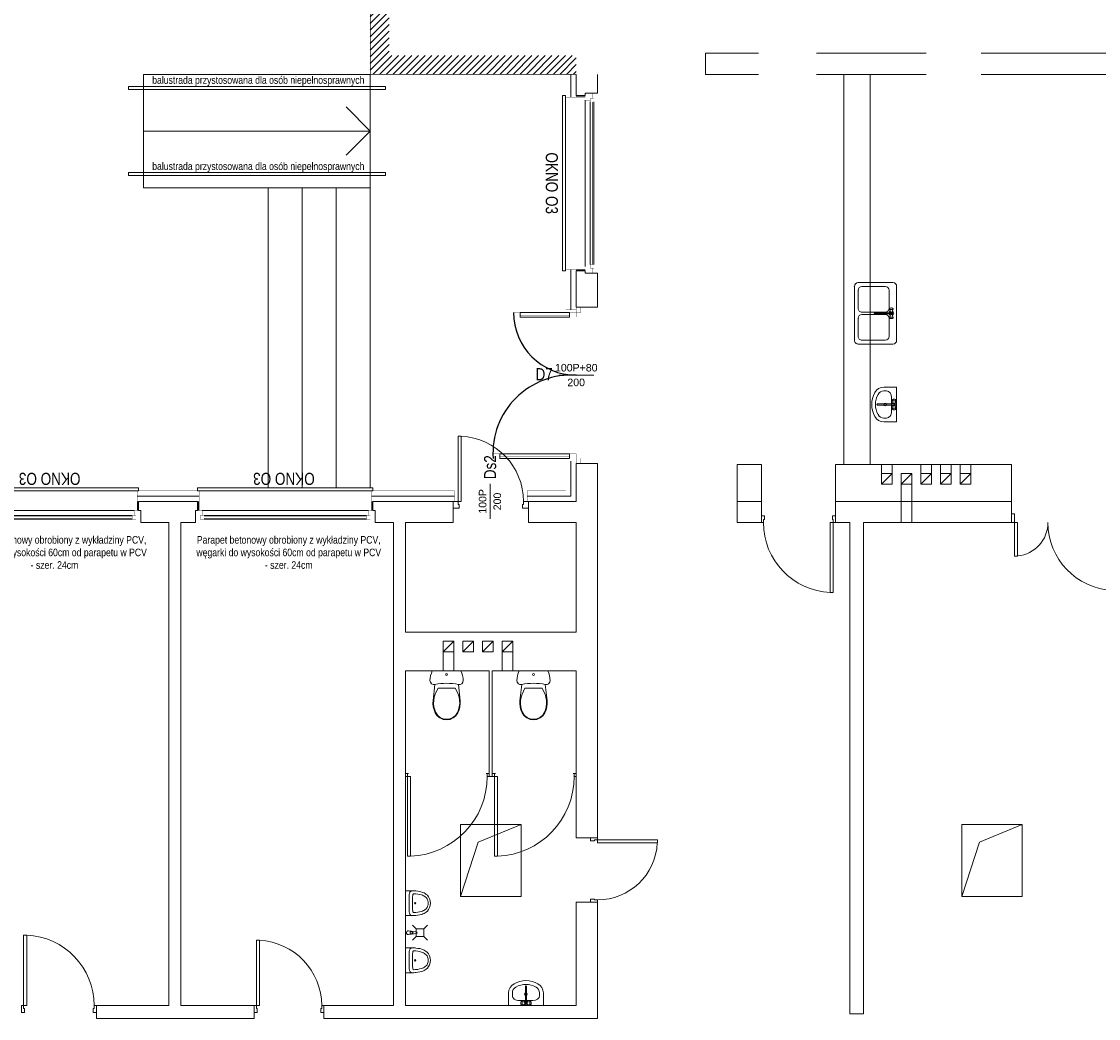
# Model space of a CAD drawing. Header units: millimetres. Extents: x 18880 to 99371, y -5529 to 27899.
# Tile 122 of 158: x 25589 to 27014, y 23100 to 24419. Entities that reach past the tile are written whole.
import ezdxf

# ---------------------------------------------------------------- set-up
doc = ezdxf.new("R2010")
doc.units = ezdxf.units.MM
doc.set_wipeout_variables(frame=1)
doc.linetypes.add('DASHED', pattern=[19.05, 12.7, -6.35])
doc.linetypes.add('Krawędzie ukryte 2', pattern=[400, 300, -100])
for name, color, linetype, lineweight in [('AA_IZOLACJA', 251, 'Continuous', 0), ('AA_OPIS', 2, 'Continuous', 0), ('AA_WIDOK', 254, 'Continuous', 0), ('AP wymiary', 40, 'Continuous', 0), ('Drzwi ArchiCAD_Nr_Pióra__1', 7, 'Continuous', 13), ('Drzwi ArchiCAD_Nr_Pióra__23', 4, 'Continuous', 20), ('Drzwi ArchiCAD_Nr_Pióra__3', 4, 'Continuous', 18), ('inwentaryzacja_wyposazenie_sanitarne_Nr_pióra__1', 7, 'Continuous', 13), ('K_SCIANY', 90, 'Continuous', 20), ('Konstrukcja - Słupy_Nr_Pióra__1', 7, 'Continuous', 13)]:
    doc.layers.add(name, color=color, linetype=linetype, lineweight=lineweight)
for name, color, linetype in [('Drzwi ArchiCAD', 7, 'Continuous'), ('inwentaryzacja_wyposazenie_sanitarne', 7, 'Continuous'), ('Konstrukcja - Słupy', 7, 'Continuous'), ('Okna ArchiCADa', 7, 'Continuous')]:
    doc.layers.add(name, color=color, linetype=linetype)
doc.layers.add('inwentaryzacja_sciany_Nr_Pióra__4', color=7, linetype='Continuous', lineweight=20, true_color=0x029e21)
doc.styles.add('ARIAL', font='arial.ttf')
doc.styles.add('Arial Narrow', font='txt')
doc.linetypes.add('BATTING', pattern='A,0.0001,-0.1,[134,ltypeshp.shx,S=0.1,R=0,X=-0.1,Y=0],-0.2,[134,ltypeshp.shx,S=0.1,R=180,X=0.1,Y=0],-0.1', length=0.4001)
doc.linetypes.add('STYROPIAN', pattern='A,0.000141,[1,styropian.shx,S=1,R=0,X=0,Y=0],-14.102004', length=14.102145)

# ---------------------------------------------------------------- blocks, each defined once
blk = doc.blocks.new('D1 Drzwi proste 12_28')
at = {"layer": 'Drzwi ArchiCAD_Nr_Pióra__1', "linetype": 'Continuous'}
for p, q in [((-425, 0), (-425, -90)), ((425, 0), (425, -90))]:
    blk.add_line(p, q, dxfattribs=at)
at = {"layer": 'Drzwi ArchiCAD_Nr_Pióra__23', "linetype": 'Continuous'}
for p, q in [((-397, 0), (-425, 0)), ((-425, 0), (-425, -90)), ((-397, -40), (-397, 0)), ((425, 0), (397, 0)), ((397, 0), (397, -40)), ((425, -90), (425, 0)), ((-425, -90), (-385, -90)), ((-385, -40), (-397, -40)), ((-385, -90), (-385, -40)), ((397, -40), (385, -40)), ((385, -40), (385, -90)), ((385, -90), (425, -90))]:
    blk.add_line(p, q, dxfattribs=at)
at = {"layer": 'Drzwi ArchiCAD_Nr_Pióra__3', "linetype": 'Continuous'}
for p, q in [((397, 794), (357, 794)), ((357, 794), (357, 0)), ((397, 0), (397, 794)), ((357, 0), (397, 0))]:
    blk.add_line(p, q, dxfattribs=at)
blk.add_arc((397, 0), 794, 92.8877, 180, dxfattribs=at)
blk = doc.blocks.new('D1 Drzwi proste 12_30')
at = {"layer": 'Drzwi ArchiCAD_Nr_Pióra__1', "linetype": 'Continuous'}
for p, q in [((-490, 0), (-490, -90)), ((490, 0), (490, -90))]:
    blk.add_line(p, q, dxfattribs=at)
at = {"layer": 'Drzwi ArchiCAD_Nr_Pióra__23', "linetype": 'Continuous'}
for p, q in [((-462, 0), (-490, 0)), ((-490, 0), (-490, -90)), ((-462, -40), (-462, 0)), ((490, 0), (462, 0)), ((462, 0), (462, -40)), ((490, -90), (490, 0)), ((-490, -90), (-450, -90)), ((-450, -40), (-462, -40)), ((-450, -90), (-450, -40)), ((462, -40), (450, -40)), ((450, -40), (450, -90)), ((450, -90), (490, -90))]:
    blk.add_line(p, q, dxfattribs=at)
at = {"layer": 'Drzwi ArchiCAD_Nr_Pióra__3', "linetype": 'Continuous'}
for p, q in [((462, 924), (422, 924)), ((422, 924), (422, 0)), ((462, 0), (462, 924)), ((422, 0), (462, 0))]:
    blk.add_line(p, q, dxfattribs=at)
blk.add_arc((462, 0), 924, 92.4811, 180, dxfattribs=at)
blk = doc.blocks.new('D2 Asymetryczne 12_5')
at = {"layer": 'Drzwi ArchiCAD_Nr_Pióra__1', "linetype": 'Continuous'}
for p, q in [((-710, 0), (-710, -115)), ((710, 0), (710, -115))]:
    blk.add_line(p, q, dxfattribs=at)
at = {"layer": 'Drzwi ArchiCAD_Nr_Pióra__23', "linetype": 'Continuous'}
for p, q in [((-670, 0), (-710, 0)), ((-710, 0), (-710, -115)), ((-670, -115), (-670, 0)), ((710, 0), (670, 0)), ((670, 0), (670, -115)), ((710, -115), (710, 0)), ((-710, -115), (-670, -115)), ((670, -115), (710, -115))]:
    blk.add_line(p, q, dxfattribs=at)
at = {"layer": 'Drzwi ArchiCAD_Nr_Pióra__3', "linetype": 'Continuous'}
for p, q in [((670, 897.8), (630, 897.8)), ((630, 897.8), (630, 0)), ((670, 0), (670, 897.8)), ((-670, 0), (-670, 442.2)), ((-670, 442.2), (-630, 442.2)), ((-630, 442.2), (-630, 0)), ((-630, 0), (-670, 0)), ((630, 0), (670, 0))]:
    blk.add_line(p, q, dxfattribs=at)
for centre, radius, start, end in [((670, 0), 897.8, 92.55103, 180), ((-670, 0), 442.2, 0, 84.83127)]:
    blk.add_arc(centre, radius, start, end, dxfattribs=at)
blk = doc.blocks.new('D1 Drzwi proste 12_112')
at = {"layer": 'Drzwi ArchiCAD_Nr_Pióra__1', "linetype": 'Continuous'}
for p, q in [((-495, 0), (-495, -90)), ((495, 0), (495, -90))]:
    blk.add_line(p, q, dxfattribs=at)
at = {"layer": 'Drzwi ArchiCAD_Nr_Pióra__23', "linetype": 'Continuous'}
for p, q in [((-467, 0), (-495, 0)), ((-495, 0), (-495, -90)), ((-467, -40), (-467, 0)), ((495, 0), (467, 0)), ((467, 0), (467, -40)), ((495, -90), (495, 0)), ((-495, -90), (-455, -90)), ((-455, -40), (-467, -40)), ((-455, -90), (-455, -40)), ((467, -40), (455, -40)), ((455, -40), (455, -90)), ((455, -90), (495, -90))]:
    blk.add_line(p, q, dxfattribs=at)
at = {"layer": 'Drzwi ArchiCAD_Nr_Pióra__3', "linetype": 'Continuous'}
for p, q in [((467, 934), (427, 934)), ((427, 934), (427, 0)), ((467, 0), (467, 934)), ((427, 0), (467, 0))]:
    blk.add_line(p, q, dxfattribs=at)
blk.add_arc((467, 0), 934, 92.4545, 180, dxfattribs=at)
blk = doc.blocks.new('D1 Drzwi proste 12_110')
at = {"layer": 'Drzwi ArchiCAD_Nr_Pióra__1', "linetype": 'Continuous'}
for p, q in [((-460, 0), (-460, -90)), ((460, 0), (460, -90))]:
    blk.add_line(p, q, dxfattribs=at)
at = {"layer": 'Drzwi ArchiCAD_Nr_Pióra__23', "linetype": 'Continuous'}
for p, q in [((-432, 0), (-460, 0)), ((-460, 0), (-460, -90)), ((-432, -40), (-432, 0)), ((460, 0), (432, 0)), ((432, 0), (432, -40)), ((460, -90), (460, 0)), ((-460, -90), (-420, -90)), ((-420, -40), (-432, -40)), ((-420, -90), (-420, -40)), ((432, -40), (420, -40)), ((420, -40), (420, -90)), ((420, -90), (460, -90))]:
    blk.add_line(p, q, dxfattribs=at)
at = {"layer": 'Drzwi ArchiCAD_Nr_Pióra__3', "linetype": 'Continuous'}
for p, q in [((432, 864), (392, 864)), ((392, 864), (392, 0)), ((432, 0), (432, 864)), ((392, 0), (432, 0))]:
    blk.add_line(p, q, dxfattribs=at)
blk.add_arc((432, 0), 864, 92.6535, 180, dxfattribs=at)
blk = doc.blocks.new('D1 Drzwi proste 12_119')
at = {"layer": 'Drzwi ArchiCAD_Nr_Pióra__1', "linetype": 'Continuous'}
for p, q in [((-555, 0), (-555, -40)), ((555, 0), (555, -40))]:
    blk.add_line(p, q, dxfattribs=at)
at = {"layer": 'Drzwi ArchiCAD_Nr_Pióra__23', "linetype": 'Continuous'}
for p, q in [((-527, 0), (-555, 0)), ((-555, 0), (-555, -40)), ((-527, -40), (-527, 0)), ((555, 0), (527, 0)), ((527, 0), (527, -40)), ((555, -40), (555, 0)), ((-555, -40), (-515, -40)), ((-515, -40), (-527, -40)), ((527, -40), (515, -40)), ((515, -40), (555, -40))]:
    blk.add_line(p, q, dxfattribs=at)
at = {"layer": 'Drzwi ArchiCAD_Nr_Pióra__3', "linetype": 'Continuous'}
for p, q in [((527, 1055), (487, 1055)), ((487, 1055), (487, 0)), ((527, 0), (527, 1055)), ((487, 0), (527, 0))]:
    blk.add_line(p, q, dxfattribs=at)
blk.add_arc((527, 0), 1055, 92.1738, 180, dxfattribs=at)
blk = doc.blocks.new('D1 Drzwi proste 12_120')
at = {"layer": 'Drzwi ArchiCAD_Nr_Pióra__1', "linetype": 'Continuous'}
for p, q in [((-555, 0), (-555, -40)), ((555, 0), (555, -40))]:
    blk.add_line(p, q, dxfattribs=at)
at = {"layer": 'Drzwi ArchiCAD_Nr_Pióra__23', "linetype": 'Continuous'}
for p, q in [((-527, 0), (-555, 0)), ((-555, 0), (-555, -40)), ((-527, -40), (-527, 0)), ((555, 0), (527, 0)), ((527, 0), (527, -40)), ((555, -40), (555, 0)), ((-555, -40), (-515, -40)), ((-515, -40), (-527, -40)), ((527, -40), (515, -40)), ((515, -40), (555, -40))]:
    blk.add_line(p, q, dxfattribs=at)
at = {"layer": 'Drzwi ArchiCAD_Nr_Pióra__3', "linetype": 'Continuous'}
for p, q in [((527, 1054), (487, 1054)), ((487, 1054), (487, 0)), ((527, 0), (527, 1054)), ((487, 0), (527, 0))]:
    blk.add_line(p, q, dxfattribs=at)
blk.add_arc((527, 0), 1054, 92.1749, 180, dxfattribs=at)
blk = doc.blocks.new('Słup_54_2', base_point=(235805, -29366))
at = {"layer": 'Konstrukcja - Słupy_Nr_Pióra__1', "linetype": 'Continuous'}
blk.add_line((235875, -29296), (235735, -29436), dxfattribs=at)
at = {"layer": 'Konstrukcja - Słupy_Nr_Pióra__1', "linetype": 'Continuous', "flags": 128}
blk.add_lwpolyline([(235875, -29296), (235735, -29296), (235735, -29436), (235875, -29436)], close=True, dxfattribs=at)
blk = doc.blocks.new('Słup_55_2', base_point=(236065, -29366))
at = {"layer": 'Konstrukcja - Słupy_Nr_Pióra__1', "linetype": 'Continuous'}
blk.add_line((236135, -29296), (235995, -29436), dxfattribs=at)
at = {"layer": 'Konstrukcja - Słupy_Nr_Pióra__1', "linetype": 'Continuous', "flags": 128}
blk.add_lwpolyline([(236135, -29296), (235995, -29296), (235995, -29436), (236135, -29436)], close=True, dxfattribs=at)
blk = doc.blocks.new('Słup_56_2', base_point=(236325, -29366))
at = {"layer": 'Konstrukcja - Słupy_Nr_Pióra__1', "linetype": 'Continuous'}
blk.add_line((236395, -29296), (236255, -29436), dxfattribs=at)
at = {"layer": 'Konstrukcja - Słupy_Nr_Pióra__1', "linetype": 'Continuous', "flags": 128}
blk.add_lwpolyline([(236395, -29296), (236255, -29296), (236255, -29436), (236395, -29436)], close=True, dxfattribs=at)
blk = doc.blocks.new('Słup_57_2', base_point=(236585, -29366))
at = {"layer": 'Konstrukcja - Słupy_Nr_Pióra__1', "linetype": 'Continuous'}
blk.add_line((236655, -29296), (236515, -29436), dxfattribs=at)
at = {"layer": 'Konstrukcja - Słupy_Nr_Pióra__1', "linetype": 'Continuous', "flags": 128}
blk.add_lwpolyline([(236655, -29296), (236515, -29296), (236515, -29436), (236655, -29436)], close=True, dxfattribs=at)
blk = doc.blocks.new('Słup_58_2', base_point=(235545, -29366))
at = {"layer": 'Konstrukcja - Słupy_Nr_Pióra__1', "linetype": 'Continuous'}
blk.add_line((235615, -29296), (235475, -29436), dxfattribs=at)
at = {"layer": 'Konstrukcja - Słupy_Nr_Pióra__1', "linetype": 'Continuous', "flags": 128}
blk.add_lwpolyline([(235615, -29296), (235475, -29296), (235475, -29436), (235615, -29436)], close=True, dxfattribs=at)
blk = doc.blocks.new('Słup_148_2', base_point=(229745, -31586))
at = {"layer": 'Konstrukcja - Słupy_Nr_Pióra__1', "linetype": 'Continuous'}
blk.add_line((229815, -31516), (229675, -31656), dxfattribs=at)
at = {"layer": 'Konstrukcja - Słupy_Nr_Pióra__1', "linetype": 'Continuous', "flags": 128}
blk.add_lwpolyline([(229815, -31516), (229675, -31516), (229675, -31656), (229815, -31656)], close=True, dxfattribs=at)
blk = doc.blocks.new('Słup_147_2', base_point=(230525, -31586))
at = {"layer": 'Konstrukcja - Słupy_Nr_Pióra__1', "linetype": 'Continuous'}
blk.add_line((230595, -31516), (230455, -31656), dxfattribs=at)
at = {"layer": 'Konstrukcja - Słupy_Nr_Pióra__1', "linetype": 'Continuous', "flags": 128}
blk.add_lwpolyline([(230595, -31516), (230455, -31516), (230455, -31656), (230595, -31656)], close=True, dxfattribs=at)
blk = doc.blocks.new('Słup_146_2', base_point=(230005, -31586))
at = {"layer": 'Konstrukcja - Słupy_Nr_Pióra__1', "linetype": 'Continuous'}
blk.add_line((230075, -31516), (229935, -31656), dxfattribs=at)
at = {"layer": 'Konstrukcja - Słupy_Nr_Pióra__1', "linetype": 'Continuous', "flags": 128}
blk.add_lwpolyline([(230075, -31516), (229935, -31516), (229935, -31656), (230075, -31656)], close=True, dxfattribs=at)
blk = doc.blocks.new('Słup_145_2', base_point=(230265, -31586))
at = {"layer": 'Konstrukcja - Słupy_Nr_Pióra__1', "linetype": 'Continuous'}
blk.add_line((230335, -31516), (230195, -31656), dxfattribs=at)
at = {"layer": 'Konstrukcja - Słupy_Nr_Pióra__1', "linetype": 'Continuous', "flags": 128}
blk.add_lwpolyline([(230335, -31516), (230195, -31516), (230195, -31656), (230335, -31656)], close=True, dxfattribs=at)
blk = doc.blocks.new('Pisuar 01 12_3')
at = {"layer": 'inwentaryzacja_wyposazenie_sanitarne_Nr_pióra__1', "linetype": 'Continuous'}
for p, q in [((0, 330), (0, 306)), ((0, 330), (330, 330)), ((0, 306), (0, 283)), ((330, 330), (330, 287)), ((330, 287), (330, 279)), ((0, 283), (0, 279)), ((0, 279), (0, 246)), ((0, 243), (1, 249)), ((0, 246), (0, 243)), ((0, 243), (1, 218)), ((1, 249), (4, 256)), ((1, 218), (2, 200)), ((2, 200), (3, 191)), ((3, 191), (7, 165)), ((4, 256), (9, 262)), ((7, 165), (11, 139)), ((9, 262), (14, 267)), ((14, 267), (21, 272)), ((21, 272), (29, 275)), ((29, 275), (37, 278)), ((37, 278), (46, 280)), ((40, 222), (41, 224)), ((40, 219), (40, 222)), ((41, 201), (40, 219)), ((41, 224), (43, 227)), ((42, 193), (41, 201)), ((45, 168), (42, 193)), ((43, 227), (46, 228)), ((50, 143), (45, 168)), ((46, 280), (56, 280)), ((46, 228), (49, 230)), ((49, 230), (53, 231)), ((56, 119), (50, 143)), ((53, 231), (90, 235)), ((56, 280), (274, 280)), ((90, 235), (127, 238)), ((127, 238), (138, 238)), ((138, 238), (192, 238)), ((192, 238), (203, 238)), ((203, 238), (240, 235)), ((240, 235), (278, 231)), ((274, 280), (284, 280)), ((280, 143), (274, 119)), ((278, 231), (281, 230)), ((285, 168), (280, 143)), ((281, 230), (284, 228)), ((284, 280), (293, 278)), ((284, 228), (287, 227)), ((288, 193), (285, 168)), ((287, 227), (289, 224)), ((289, 201), (288, 193)), ((289, 224), (290, 222)), ((290, 219), (289, 201)), ((290, 222), (290, 219)), ((293, 278), (301, 275)), ((301, 275), (309, 272)), ((309, 272), (316, 267)), ((316, 267), (322, 262)), ((319, 139), (324, 165)), ((322, 262), (326, 256)), ((324, 165), (327, 191)), ((326, 256), (329, 249)), ((327, 191), (328, 200)), ((328, 200), (329, 218)), ((329, 249), (330, 243)), ((329, 218), (330, 243)), ((330, 279), (330, 246)), ((330, 246), (330, 243)), ((11, 139), (18, 113)), ((18, 113), (23, 98)), ((23, 98), (30, 82)), ((30, 82), (38, 68)), ((38, 68), (48, 54)), ((48, 54), (60, 40)), ((60, 105), (56, 119)), ((66, 92), (60, 105)), ((60, 40), (81, 23)), ((74, 80), (66, 92)), ((82, 67), (74, 80)), ((81, 23), (106, 11)), ((92, 57), (82, 67)), ((107, 44), (92, 57)), ((106, 11), (135, 3)), ((124, 36), (107, 44)), ((144, 30), (124, 36)), ((135, 3), (165, 0)), ((165, 28), (144, 30)), ((186, 30), (165, 28)), ((165, 0), (195, 3)), ((206, 36), (186, 30)), ((195, 3), (224, 11)), ((223, 44), (206, 36)), ((238, 57), (223, 44)), ((224, 11), (249, 23)), ((248, 67), (238, 57)), ((257, 80), (248, 67)), ((249, 23), (270, 40)), ((264, 92), (257, 80)), ((270, 105), (264, 92)), ((274, 119), (270, 105)), ((270, 40), (282, 54)), ((282, 54), (292, 68)), ((292, 68), (301, 82)), ((301, 82), (307, 98)), ((307, 98), (313, 113)), ((313, 113), (319, 139))]:
    blk.add_line(p, q, dxfattribs=at)
blk.add_ellipse((166, 201), major_axis=(9.27, 0), ratio=0.93164, dxfattribs=at)
blk = doc.blocks.new('WC DP 12_4')
at = {"layer": 'inwentaryzacja_wyposazenie_sanitarne_Nr_pióra__1', "linetype": 'Continuous'}
for p, q in [((8, 587), (2, 554)), ((18, 619), (8, 587)), ((31, 650), (18, 619)), ((409, 650), (31, 650)), ((422, 619), (409, 650)), ((432, 587), (422, 619)), ((438, 554), (432, 587)), ((2, 554), (0, 520)), ((0, 520), (5, 498)), ((5, 498), (20, 479)), ((20, 479), (40, 469)), ((40, 469), (64, 469)), ((64, 469), (41, 257)), ((399, 257), (376, 469)), ((376, 469), (400, 469)), ((400, 469), (420, 479)), ((420, 479), (435, 498)), ((435, 498), (440, 520)), ((440, 520), (438, 554)), ((56, 299), (49, 256)), ((68, 341), (56, 299)), ((86, 381), (68, 341)), ((107, 419), (86, 381)), ((333, 419), (107, 419)), ((354, 381), (333, 419)), ((372, 341), (354, 381)), ((384, 299), (372, 341)), ((391, 256), (384, 299)), ((41, 257), (39, 215)), ((39, 215), (44, 173)), ((44, 173), (54, 132)), ((49, 256), (47, 215)), ((47, 215), (52, 174)), ((52, 174), (62, 134)), ((378, 134), (388, 174)), ((386, 132), (396, 173)), ((388, 174), (393, 215)), ((393, 215), (391, 256)), ((396, 173), (401, 215)), ((401, 215), (399, 257)), ((54, 132), (70, 92)), ((62, 134), (78, 96)), ((70, 92), (97, 54)), ((78, 96), (102, 60)), ((97, 54), (132, 25)), ((102, 60), (136, 32)), ((132, 25), (174, 6)), ((136, 32), (176, 14)), ((174, 6), (220, 0)), ((176, 14), (220, 8)), ((220, 8), (264, 14)), ((220, 0), (266, 6)), ((264, 14), (304, 32)), ((266, 6), (308, 25)), ((304, 32), (338, 60)), ((308, 25), (343, 54)), ((338, 60), (362, 96)), ((343, 54), (370, 92)), ((362, 96), (378, 134)), ((370, 92), (386, 132))]:
    blk.add_line(p, q, dxfattribs=at)
blk.add_ellipse((220, 600), major_axis=(12.2, 0), ratio=0.9963, dxfattribs=at)
blk.add_ellipse((220, -298), major_axis=(785, 0), ratio=0.9963, start_param=1.370375, end_param=1.771221, dxfattribs=at)
blk = doc.blocks.new('Umywalka 01 12_5')
at = {"layer": 'inwentaryzacja_wyposazenie_sanitarne_Nr_pióra__1', "linetype": 'Continuous'}
for p, q in [((-230, 0), (-230, -168)), ((230, 0), (-230, 0)), ((230, 0), (230, -168)), ((-180, -134), (-180, -168)), ((-91, -68), (-91, -68)), ((91, -68), (-91, -68)), ((-69, -23), (-70, -29)), ((-70, -29), (-70, -36)), ((-70, -36), (-69, -43)), ((-68, -17), (-69, -23)), ((-69, -43), (-68, -48)), ((-66, -14), (-68, -17)), ((-68, -48), (-66, -51)), ((-60, -10), (-66, -14)), ((-60, -55), (-66, -51)), ((-58, -9), (-60, -10)), ((-60, -55), (-58, -57)), ((-55, -10), (-58, -9)), ((-20, -21), (-58, -9)), ((-20, -45), (-58, -57)), ((-58, -57), (-55, -55)), ((-52, -14), (-55, -10)), ((-55, -55), (-52, -51)), ((-50, -21), (-52, -14)), ((-52, -51), (-50, -45)), ((-50, -29), (-50, -21)), ((-50, -37), (-50, -29)), ((-50, -45), (-50, -37)), ((-8, -31), (-8, -252)), ((8, -252), (8, -31)), ((20, -21), (58, -9)), ((20, -45), (58, -57)), ((52, -14), (50, -21)), ((50, -21), (50, -29)), ((50, -29), (50, -37)), ((50, -37), (50, -45)), ((50, -45), (52, -51)), ((55, -10), (52, -14)), ((52, -51), (55, -55)), ((58, -9), (55, -10)), ((55, -55), (58, -57)), ((60, -10), (58, -9)), ((58, -57), (60, -55)), ((60, -10), (66, -14)), ((60, -55), (66, -51)), ((68, -17), (66, -14)), ((66, -51), (68, -48)), ((69, -23), (68, -17)), ((68, -48), (69, -43)), ((70, -29), (69, -23)), ((69, -43), (70, -36)), ((70, -36), (70, -29)), ((180, -134), (180, -168))]:
    blk.add_line(p, q, dxfattribs=at)
blk.add_circle((0, -152), 17.5, dxfattribs=at)
for centre, radius, start, end in [((0, -33), 30, 27.9765, 152.0235), ((0, -33), 30, 207.9765, 254.7747), ((0, -33), 16.8, 298.0549, 241.9451), ((0, -33), 8, 10, 170), ((0, -33), 30, 285.2253, 332.0235), ((-91, -168), 139, 180, 241.5254), ((-91, -168), 88.9, 180, 241.5254), ((0, 0), 280, 241.5254, 298.4746), ((0, -252), 7.88, 180, 0), ((91, -168), 88.9, 298.4746, 0), ((91, -168), 139, 298.4746, 0), ((0, 0), 330, 241.5254, 298.4746)]:
    blk.add_arc(centre, radius, start, end, dxfattribs=at)
for centre, major_axis, start_param, end_param in [((-91, -134), (88.9, 0), 1.570796, 3.141593), ((91, -134), (-88.9, 0), 3.141593, 4.712389)]:
    blk.add_ellipse(centre, major_axis=major_axis, ratio=0.750558, start_param=start_param, end_param=end_param, dxfattribs=at)
blk = doc.blocks.new('Zlew tradycyjny 12_3')
at = {"layer": 'inwentaryzacja_wyposazenie_sanitarne_Nr_pióra__1', "linetype": 'Continuous'}
for p, q in [((0, 509), (0, 50)), ((763, 559), (50, 559)), ((341, 459), (100, 459)), ((337, 499), (336, 492)), ((336, 492), (336, 485)), ((336, 485), (337, 479)), ((339, 504), (337, 499)), ((337, 479), (339, 473)), ((341, 508), (339, 504)), ((339, 473), (341, 470)), ((346, 511), (341, 508)), ((346, 466), (341, 470)), ((349, 513), (346, 511)), ((346, 466), (349, 465)), ((352, 511), (349, 513)), ((386, 501), (349, 513)), ((386, 477), (349, 465)), ((349, 465), (352, 466)), ((354, 507), (352, 511)), ((352, 466), (354, 470)), ((356, 501), (354, 507)), ((354, 470), (356, 477)), ((357, 493), (356, 501)), ((356, 477), (357, 485)), ((357, 485), (357, 493)), ((399, 490), (399, 270)), ((414, 270), (414, 490)), ((426, 501), (464, 513)), ((426, 477), (464, 465)), ((457, 501), (456, 493)), ((456, 493), (456, 485)), ((456, 485), (457, 477)), ((459, 507), (457, 501)), ((457, 477), (459, 470)), ((461, 511), (459, 507)), ((459, 470), (461, 466)), ((464, 513), (461, 511)), ((461, 466), (464, 465)), ((467, 511), (464, 513)), ((464, 465), (467, 466)), ((467, 511), (472, 508)), ((467, 466), (472, 470)), ((713, 459), (471, 459)), ((474, 504), (472, 508)), ((472, 470), (474, 473)), ((476, 499), (474, 504)), ((474, 473), (476, 479)), ((476, 492), (476, 499)), ((476, 485), (476, 492)), ((476, 479), (476, 485)), ((813, 50), (813, 509)), ((50, 409), (50, 100)), ((391, 100), (391, 409)), ((421, 409), (421, 100)), ((763, 100), (763, 409)), ((50, 0), (763, 0)), ((100, 50), (341, 50)), ((471, 50), (713, 50))]:
    blk.add_line(p, q, dxfattribs=at)
for centre, radius, start, end in [((50, 509), 50, 90, 180), ((100, 409), 50, 90, 180), ((341, 409), 50, 0, 90), ((406, 489), 30, 27.9765, 152.0235), ((406, 489), 30, 207.9765, 254.7747), ((406, 489), 16.8, 298.0549, 241.9451), ((406, 489), 8, 10, 170), ((406, 489), 30, 285.2253, 332.0235), ((471, 409), 50, 90, 180), ((713, 409), 50, 0, 90), ((763, 509), 50, 0, 90), ((406, 270), 7.88, 180, 0), ((50, 50), 50, 180, 270), ((100, 100), 50, 180, 270), ((341, 100), 50, 270, 0), ((471, 100), 50, 180, 270), ((713, 100), 50, 270, 0), ((763, 50), 50, 270, 0)]:
    blk.add_arc(centre, radius, start, end, dxfattribs=at)
for p in [(50, 0), (100, 50), (471, 50)]:
    blk.add_point(p, dxfattribs=at)
blk = doc.blocks.new('Umywalka 01 12_10')
at = {"layer": 'inwentaryzacja_wyposazenie_sanitarne_Nr_pióra__1', "linetype": 'Continuous'}
for p, q in [((-230, 0), (-230, -168)), ((230, 0), (-230, 0)), ((230, 0), (230, -168)), ((-180, -134), (-180, -168)), ((-91, -68), (-91, -68)), ((91, -68), (-91, -68)), ((-69, -23), (-70, -29)), ((-70, -29), (-70, -36)), ((-70, -36), (-69, -43)), ((-68, -17), (-69, -23)), ((-69, -43), (-68, -48)), ((-66, -14), (-68, -17)), ((-68, -48), (-66, -51)), ((-60, -10), (-66, -14)), ((-60, -55), (-66, -51)), ((-58, -9), (-60, -10)), ((-60, -55), (-58, -57)), ((-55, -10), (-58, -9)), ((-20, -21), (-58, -9)), ((-20, -45), (-58, -57)), ((-58, -57), (-55, -55)), ((-52, -14), (-55, -10)), ((-55, -55), (-52, -51)), ((-50, -21), (-52, -14)), ((-52, -51), (-50, -45)), ((-50, -29), (-50, -21)), ((-50, -37), (-50, -29)), ((-50, -45), (-50, -37)), ((-8, -31), (-8, -252)), ((8, -252), (8, -31)), ((20, -21), (58, -9)), ((20, -45), (58, -57)), ((52, -14), (50, -21)), ((50, -21), (50, -29)), ((50, -29), (50, -37)), ((50, -37), (50, -45)), ((50, -45), (52, -51)), ((55, -10), (52, -14)), ((52, -51), (55, -55)), ((58, -9), (55, -10)), ((55, -55), (58, -57)), ((60, -10), (58, -9)), ((58, -57), (60, -55)), ((60, -10), (66, -14)), ((60, -55), (66, -51)), ((68, -17), (66, -14)), ((66, -51), (68, -48)), ((69, -23), (68, -17)), ((68, -48), (69, -43)), ((70, -29), (69, -23)), ((69, -43), (70, -36)), ((70, -36), (70, -29)), ((180, -134), (180, -168))]:
    blk.add_line(p, q, dxfattribs=at)
blk.add_circle((0, -152), 17.5, dxfattribs=at)
for centre, radius, start, end in [((0, -33), 30, 27.9765, 152.0235), ((0, -33), 30, 207.9765, 254.7747), ((0, -33), 16.8, 298.0549, 241.9451), ((0, -33), 8, 10, 170), ((0, -33), 30, 285.2253, 332.0235), ((-91, -168), 139, 180, 241.5254), ((-91, -168), 88.9, 180, 241.5254), ((0, 0), 280, 241.5254, 298.4746), ((0, -252), 7.88, 180, 0), ((91, -168), 88.9, 298.4746, 0), ((91, -168), 139, 298.4746, 0), ((0, 0), 330, 241.5254, 298.4746)]:
    blk.add_arc(centre, radius, start, end, dxfattribs=at)
for centre, major_axis, start_param, end_param in [((-91, -134), (88.9, 0), 1.570796, 3.141593), ((91, -134), (-88.9, 0), 3.141593, 4.712389)]:
    blk.add_ellipse(centre, major_axis=major_axis, ratio=0.750558, start_param=start_param, end_param=end_param, dxfattribs=at)
blk = doc.blocks.new('Kran 12')
at = {"layer": 'inwentaryzacja_wyposazenie_sanitarne_Nr_pióra__1', "linetype": 'Continuous'}
for p, q in [((-21, -42), (-25, 0)), ((21, -42), (25, 0)), ((-18, -51), (-11, -104)), ((-14, -40), (-14, -25)), ((-14, -25), (14, -25)), ((11, -104), (18, -51)), ((14, -25), (14, -40))]:
    blk.add_line(p, q, dxfattribs=at)
for centre, radius, start, end in [((0, 0), 25, 0, 180), ((0, -40), 21.1, 185.1696, 354.8304), ((0, -40), 13.6, 180, 0), ((0, -103), 11.2, 187.1389, 352.8611)]:
    blk.add_arc(centre, radius, start, end, dxfattribs=at)
blk = doc.blocks.new('O1 rozwierane 12_23')
at = {"layer": 'AA_IZOLACJA', "linetype": 'STYROPIAN', "ltscale": 0.2}
for points in [[(-1135, 120), (-1135, 0)], [(1165, 120), (1165, 0)]]:
    blk.add_lwpolyline(points, dxfattribs=at)
at = {"layer": 'AA_WIDOK', "color": 4}
blk.add_lwpolyline([(-1145, 260), (-1145, 300), (1175, 300), (1175, 260)], dxfattribs=at)
at = {"layer": 'AA_WIDOK', "linetype": 'DASHED', "ltscale": 0.5}
blk.add_lwpolyline([(-1145, 260), (1175, 260)], dxfattribs=at)
at = {"layer": 'AA_WIDOK', "const_width": 3}
for points in [[(-1125, 260), (-1125, 0)], [(1155, 260), (1155, 0)]]:
    blk.add_lwpolyline(points, dxfattribs=at)
at = {"layer": 'AA_WIDOK', "color": 4, "const_width": 3}
for points in [[(-1175, 0), (-1175, -90)], [(1205, -90), (1205, 0)]]:
    blk.add_lwpolyline(points, dxfattribs=at)
at = {"color": 4}
blk.add_wipeout([(1090, -115), (1090, -65), (1115, -65), (1115, 0), (-1085, 0), (-1085, -65), (-1060, -65), (-1060, -115)], dxfattribs=at).dxf.layer = 'AA_WIDOK'
at = {"layer": 'AA_WIDOK', "color": 4, "const_width": 3}
for points in [[(-1085, 0), (-1175, 0)], [(-1085, -65), (-1085, 0)], [(1205, 0), (1115, 0)], [(1115, 0), (1115, -65)], [(-1175, -90), (-1110, -90)], [(-1110, -90), (-1110, -65)], [(-1110, -65), (-1085, -65)], [(-1060, -65), (-1110, -65)], [(-1110, -65), (-1110, -115)], [(-1110, -115), (-1060, -115)], [(-1060, -115), (-1060, -65)], [(-1060, -80), (1090, -80)], [(-1060, -90), (1090, -90)], [(-1060, -100), (1090, -100)], [(1140, -65), (1090, -65)], [(1090, -65), (1090, -115)], [(1090, -115), (1140, -115)], [(1115, -65), (1140, -65)], [(1140, -65), (1140, -90)], [(1140, -115), (1140, -65)], [(1140, -90), (1205, -90)]]:
    blk.add_lwpolyline(points, dxfattribs=at)
at = {"layer": 'AA_WIDOK', "color": 4}
for points in [[(1115, 0), (-1085, 0)], [(-1060, -65), (1090, -65)], [(-1060, -115), (1090, -115)], [(-1060, -115), (1090, -115)]]:
    blk.add_lwpolyline(points, dxfattribs=at)
blk = doc.blocks.new('drzwi 2')
at = {"layer": 'AA_WIDOK', "color": 4, "linetype": 'Continuous'}
for p, q in [((-100, 9), (-92, 9)), ((-93.2, 0), (-100, 0)), ((-92, 4), (-93.2, 4)), ((-93.2, 4), (-93.2, 0)), ((-92, 9), (-92, 4)), ((-10.8, -86.4), (-10.8, 0)), ((-10.8, 0), (-6.8, 0)), ((-8, 4), (-8, 9)), ((-8, 9), (0, 9)), ((-6.8, 4), (-8, 4)), ((-6.8, 0), (-6.8, 4)), ((0, 0), (-6.8, 0)), ((-6.8, 0), (-6.8, -86.4)), ((-6.8, -86.4), (-10.8, -86.4))]:
    blk.add_line(p, q, dxfattribs=at)
blk.add_arc((-6.8, 0), 86.4, 180, 267.3465, dxfattribs=at)

msp = doc.modelspace()

# ---------------------------------------------------------------- hatches: boundary and pattern name
at = {"ltscale": 50}
h = msp.add_hatch(dxfattribs=at)
h.set_pattern_fill('ANSI31', color=10, scale=50)
h.set_pattern_definition([(45, (-153383.43, 74659.9505), (-4.41941738, 4.41941738), [])])
h.paths.add_polyline_path([(30501.51574, 25964.87583), (26533.51574, 25964.87583), (26533.51574, 25330.87583), (26673.51574, 25330.87583), (26673.51574, 24977.37583), (26050.51574, 24977.37583), (26050.51574, 24721.37583), (26050.51574, 24605.37583), (26050.51574, 24349.37583), (26323.01574, 24349.37583), (26323.01574, 24374.37583), (26075.51574, 24374.37583), (26075.51574, 24605.37583), (26075.51574, 24721.37583), (26075.51574, 24952.37583), (26698.51574, 24952.37583), (26698.51574, 25355.87583), (26558.51574, 25355.87583), (26558.51574, 25939.87583), (30476.51574, 25939.87583), (30476.51574, 25369.87583), (30596.51574, 25369.87583), (30596.51574, 24890.37583), (30921.01574, 24890.37583), (30921.01574, 24915.37583), (30621.51574, 24915.37583), (30621.51574, 25394.87583), (30501.51574, 25394.87583)])
h.paths.add_polyline_path([(30621.01574, 24609.37583), (27549.51574, 24609.37583), (27549.51574, 24374.37583), (27298.01574, 24374.37583), (27298.01574, 24349.37583), (27574.51574, 24349.37583), (27574.51574, 24584.37583), (30596.01574, 24584.37583), (30596.01574, 23784.37583), (30621.01574, 23784.37583)])

# ---------------------------------------------------------------- linework, layer by layer
for centre, radius, start, end in [((26323.2502, 24034.61029), 83.23479, 180.16139669, 269.83860331), ((26316.44763, 23847.94393), 103.64023, 86.36649626, 183.63350374)]:
    msp.add_arc(centre, radius, start, end)
at = {"layer": 'AA_IZOLACJA', "linetype": 'BATTING', "ltscale": 16}
for points in [[(26316.01574, 24319.37583), (26316.01574, 24349.37583)], [(26316.01574, 24037.87583), (26316.01574, 24091.37583)]]:
    msp.add_lwpolyline(points, dxfattribs=at)
at = {"layer": 'AA_IZOLACJA', "linetype": 'STYROPIAN', "ltscale": 1.4}
for points in [[(26258.01574, 23791.37583), (26316.01574, 23791.37583), (26316.01574, 23837.87583)], [(25742.01574, 23791.37583), (25824.01574, 23791.37583)], [(26052.01574, 23791.37583), (26162.01574, 23791.37583)]]:
    msp.add_lwpolyline(points, dxfattribs=at)
at = {"layer": 'AA_OPIS', "linetype": 'Continuous'}
for p, q in [((26299.81581, 23951.37583), (26346.21567, 23951.37583)), ((26209.01574, 23761.1759), (26209.01574, 23807.57575))]:
    msp.add_line(p, q, dxfattribs=at)
at = {"layer": 'AA_WIDOK'}
for p, q in [((26050.51574, 24349.37583), (25750.51574, 24349.37583)), ((25750.51574, 24349.37583), (25750.51574, 24199.37583)), ((26050.51574, 23802.37583), (26050.51574, 24349.37583)), ((26050.51574, 24274.37583), (26018.51385, 24306.37771)), ((25750.51574, 24274.37583), (26050.51574, 24274.37583)), ((26050.51574, 24274.37583), (26018.51385, 24242.37394)), ((25750.51574, 24199.37583), (26050.51574, 24199.37583)), ((25915.51574, 23802.37583), (25915.51574, 24199.37583)), ((25960.51574, 23802.37583), (25960.51574, 24199.37583)), ((26005.51574, 23802.37583), (26005.51574, 24199.37583))]:
    msp.add_line(p, q, dxfattribs=at)
at = {"layer": 'AA_WIDOK', "const_width": 0.3}
for points in [[(26309.01574, 24319.37583), (26309.01574, 24349.37583)], [(26309.01574, 24037.87583), (26309.01574, 24091.37583)], [(26323.01574, 24037.87583), (26309.01574, 24037.87583)], [(26258.01574, 23798.37583), (26309.01574, 23798.37583), (26309.01574, 23837.87583)], [(26323.01574, 23837.87583), (26309.01574, 23837.87583)], [(25742.01574, 23798.37583), (25824.01574, 23798.37583)], [(26052.01574, 23798.37583), (26162.01574, 23798.37583)], [(26162.01574, 23798.37583), (26162.01574, 23784.37583)], [(26258.01574, 23798.37583), (26258.01574, 23784.37583)]]:
    msp.add_lwpolyline(points, dxfattribs=at)
at = {"layer": 'AA_WIDOK', "color": 4, "const_width": 0.3}
for points in [[(26323.01574, 24041.37583), (26323.01574, 24034.37583), (26329.01574, 24034.37583), (26329.01574, 24041.37583)], [(26249.01574, 24034.37583), (26240.01574, 24034.37583), (26240.01574, 24028.37583), (26249.01574, 24028.37583)], [(26314.01574, 24030.87583), (26249.01574, 24030.87583), (26249.01574, 24031.87583), (26314.01574, 24031.87583)], [(26323.01574, 24034.37583), (26314.01574, 24034.37583), (26314.01574, 24028.37583), (26323.01574, 24028.37583)], [(26222.01574, 23841.37583), (26213.01574, 23841.37583), (26213.01574, 23847.37583), (26222.01574, 23847.37583)], [(26314.01574, 23844.87583), (26222.01574, 23844.87583), (26222.01574, 23843.87583), (26314.01574, 23843.87583)], [(26323.01574, 23841.37583), (26314.01574, 23841.37583), (26314.01574, 23847.37583), (26323.01574, 23847.37583)], [(26323.01574, 23834.37583), (26323.01574, 23841.37583), (26329.01574, 23841.37583), (26329.01574, 23834.37583)]]:
    msp.add_lwpolyline(points, close=True, dxfattribs=at)
at = {"layer": 'AA_WIDOK', "color": 4}
for points in [[(26314.01574, 24028.37583), (26249.01574, 24028.37583), (26249.01574, 24034.37583), (26314.01574, 24034.37583)], [(26314.01574, 23847.37583), (26222.01574, 23847.37583), (26222.01574, 23841.37583), (26314.01574, 23841.37583)]]:
    msp.add_lwpolyline(points, close=True, dxfattribs=at)
at = {"layer": 'AP wymiary'}
for points in [[(25730.51574, 24333.37583), (26070.51574, 24333.37583), (26070.51574, 24329.37583), (25730.51574, 24329.37583)], [(25730.51574, 24219.37583), (26070.51574, 24219.37583), (26070.51574, 24215.37583), (25730.51574, 24215.37583)]]:
    msp.add_lwpolyline(points, close=True, dxfattribs=at)
at = {"layer": 'inwentaryzacja_sciany_Nr_Pióra__4', "linetype": 'Krawędzie ukryte 2'}
for p, q in [((26170.01574, 23356.87583), (26170.01574, 23261.87583)), ((26250.01574, 23356.87583), (26170.01574, 23356.87583)), ((26193.39695, 23333.49461), (26250.01574, 23356.87583)), ((26250.01574, 23261.87583), (26250.01574, 23356.87583)), ((26833.25994, 23356.87583), (26833.25994, 23261.87583)), ((26913.25994, 23356.87583), (26833.25994, 23356.87583)), ((26856.64115, 23333.49461), (26913.25994, 23356.87583)), ((26913.25994, 23261.87583), (26913.25994, 23356.87583)), ((26193.39695, 23333.49461), (26170.01574, 23261.87583)), ((26856.64115, 23333.49461), (26833.25994, 23261.87583)), ((26170.01574, 23261.87583), (26250.01574, 23261.87583)), ((26833.25994, 23261.87583), (26913.25994, 23261.87583))]:
    msp.add_line(p, q, dxfattribs=at)
at = {"layer": 'K_SCIANY', "color": 10, "const_width": 1}
msp.add_lwpolyline([(30921.01574, 24915.37583), (30621.51574, 24915.37583), (30621.51574, 25394.87583), (30501.51574, 25394.87583), (30501.51574, 25964.87583), (26533.51574, 25964.87583), (26533.51574, 25330.87583), (26673.51574, 25330.87583), (26673.51574, 24977.37583), (26050.51574, 24977.37583), (26050.51574, 24721.37583), (26050.51574, 24721.37583), (26050.51574, 24605.37583), (26050.51574, 24605.37583), (26050.51574, 24349.37583), (26323.01574, 24349.37583)], dxfattribs=at)
at = {"layer": 'K_SCIANY'}
for points in [[(26494.01574, 24358.37583), (26494.01574, 24377.37583)], [(26564.01574, 24377.37583), (26494.01574, 24377.37583)], [(26786.01574, 24377.37583), (26641.01574, 24377.37583)], [(26859.01574, 24377.37583), (27268.01574, 24377.37583)], [(26494.01574, 24349.37583), (26494.01574, 24358.37583)], [(26323.01574, 24349.37583), (26323.01574, 24321.37583), (26335.01574, 24321.37583), (26335.01574, 24324.37583), (26344.01574, 24324.37583), (26351.01574, 24324.37583), (26351.01574, 24349.37583)], [(26494.01574, 24349.37583), (26536.01574, 24349.37583)], [(26536.01574, 24349.37583), (26543.01574, 24349.37583)], [(26543.01574, 24349.37583), (26551.01574, 24349.37583)], [(26551.01574, 24349.37583), (26564.01574, 24349.37583)], [(26641.01574, 24349.37583), (26747.01574, 24349.37583)], [(26677.01574, 23833.37583), (26677.01574, 24349.37583)], [(26712.01574, 23833.37583), (26712.01574, 24349.37583)], [(26747.01574, 24349.37583), (26754.01574, 24349.37583)], [(26754.01574, 24349.37583), (26762.01574, 24349.37583)], [(26762.01574, 24349.37583), (26786.01574, 24349.37583)], [(26859.01574, 24349.37583), (27268.01574, 24349.37583), (27268.01574, 24312.37583), (27277.01574, 24312.37583), (27286.01574, 24312.37583), (27286.01574, 24309.37583), (27298.01574, 24309.37583), (27298.01574, 24349.37583)], [(26212.01574, 23424.37583), (26212.01574, 23560.37583), (26323.01574, 23560.37583), (26323.01574, 23424.37583), (26323.01574, 23420.37583), (26323.01574, 23339.37583), (26342.01574, 23339.37583), (26351.01574, 23339.37583), (26351.01574, 23756.37583), (26351.01574, 23834.37583), (26342.01574, 23834.37583), (26335.01574, 23834.37583), (26335.01574, 23834.37583), (26323.01574, 23834.37583), (26323.01574, 23784.37583), (26260.01574, 23784.37583), (26260.01574, 23772.37583), (26260.01574, 23772.37583), (26260.01574, 23763.37583), (26260.01574, 23756.37583), (26323.01574, 23756.37583), (26323.01574, 23611.37583), (26097.01574, 23611.37583), (26097.01574, 23756.37583), (26160.01574, 23756.37583), (26160.01574, 23763.37583), (26160.01574, 23772.37583), (26160.01574, 23772.37583), (26160.01574, 23784.37583), (26054.01574, 23784.37583), (26054.01574, 23772.37583), (26057.01574, 23772.37583), (26057.01574, 23763.37583), (26057.01574, 23756.37583), (26081.01574, 23756.37583), (26081.01574, 23117.37583), (25989.01574, 23117.37583), (25989.01574, 23108.37583), (25989.01574, 23100.37583), (26351.01574, 23100.37583), (26351.01574, 23254.37583), (26342.01574, 23254.37583), (26323.01574, 23254.37583), (26323.01574, 23117.37583), (26097.01574, 23117.37583), (26097.01574, 23420.37583), (26097.01574, 23424.37583), (26097.01574, 23560.37583), (26208.01574, 23560.37583), (26208.01574, 23424.37583), (26208.01574, 23420.37583), (26211.95886, 23420.37583), (26211.95886, 23424.37583)], [(26536.01574, 23833.37583), (26543.01574, 23833.37583)], [(26536.01574, 23833.37583), (26536.01574, 23756.37583)], [(26543.01574, 23833.37583), (26551.01574, 23833.37583)], [(26568.01574, 23833.37583), (26551.01574, 23833.37583)], [(26568.01574, 23765.37583), (26568.01574, 23833.37583)], [(26666.01574, 23765.37583), (26666.01574, 23833.37583)], [(26747.01574, 23833.37583), (26666.01574, 23833.37583)], [(26727.01574, 23821.37583), (26727.01574, 23833.37583)], [(26741.01574, 23821.37583), (26741.01574, 23833.37583)], [(26747.01574, 23833.37583), (26754.01574, 23833.37583)], [(26754.01574, 23833.37583), (26762.01574, 23833.37583)], [(26899.01574, 23833.37583), (26762.01574, 23833.37583)], [(26779.01574, 23821.37583), (26779.01574, 23833.37583)], [(26793.01574, 23821.37583), (26793.01574, 23833.37583)], [(26805.01574, 23821.37583), (26805.01574, 23833.37583)], [(26819.01574, 23821.37583), (26819.01574, 23833.37583)], [(26831.01574, 23821.37583), (26831.01574, 23833.37583)], [(26845.01574, 23821.37583), (26845.01574, 23833.37583)], [(26899.01574, 23767.87583), (26899.01574, 23833.37583)], [(26753.01574, 23807.37583), (26753.01574, 23756.37583)], [(26767.01574, 23807.37583), (26767.01574, 23756.37583)], [(26567.40105, 23784.37583), (26536.01574, 23784.37583)], [(26666.01574, 23784.37583), (26899.01574, 23784.37583)], [(26536.01574, 23756.37583), (26568.01574, 23756.37583)], [(26568.01574, 23756.37583), (26568.01574, 23765.37583)], [(26666.01574, 23756.37583), (26666.01574, 23765.37583)], [(26666.01574, 23756.37583), (26685.01574, 23756.37583)], [(26685.01574, 23756.37583), (26685.01574, 23106.37583)], [(26703.01574, 23756.37583), (26899.01574, 23756.37583)], [(26703.01574, 23106.37583), (26703.01574, 23756.37583)], [(26899.01574, 23756.37583), (26899.01574, 23767.87583)], [(26147.01574, 23585.37583), (26147.01574, 23560.37583)], [(26161.01574, 23585.37583), (26161.01574, 23560.37583)], [(26225.01574, 23585.37583), (26225.01574, 23560.37583)], [(26239.01574, 23585.37583), (26239.01574, 23560.37583)], [(26111.22182, 23218.79268), (26106.36959, 23223.64491)], [(26111.22182, 23208.79268), (26111.22182, 23218.79268)], [(26121.22182, 23218.79268), (26111.22182, 23218.79268)], [(26121.22182, 23218.79268), (26126.07404, 23223.64491)], [(26121.22182, 23218.79268), (26121.22182, 23208.79268)], [(26111.22182, 23208.79268), (26106.36959, 23203.94046)], [(26121.22182, 23208.79268), (26111.22182, 23208.79268)], [(26121.22182, 23208.79268), (26126.07404, 23203.94046)], [(26685.01574, 23106.37583), (26703.01574, 23106.37583)]]:
    msp.add_lwpolyline(points, dxfattribs=at)
for points in [[(26351.01574, 24086.37583), (26344.01574, 24086.37583), (26335.01574, 24086.37583), (26335.01574, 24089.37583), (26323.01574, 24089.37583), (26323.01574, 24041.37583), (26335.01574, 24041.37583), (26335.01574, 24041.37583), (26342.01574, 24041.37583), (26351.01574, 24041.37583)], [(25897.01574, 23100.37583), (25897.01574, 23108.37583), (25897.01574, 23117.37583), (25800.01574, 23117.37583), (25800.01574, 23756.37583), (25819.01574, 23756.37583), (25819.01574, 23763.37583), (25819.01574, 23772.37583), (25822.01574, 23772.37583), (25822.01574, 23784.37583), (25744.01574, 23784.37583), (25744.01574, 23772.37583), (25747.01574, 23772.37583), (25747.01574, 23763.37583), (25747.01574, 23756.37583), (25784.01574, 23756.37583), (25784.01574, 23117.37583), (25688.01574, 23117.37583), (25688.01574, 23108.37583), (25688.01574, 23100.37583)]]:
    msp.add_lwpolyline(points, close=True, dxfattribs=at)

# ---------------------------------------------------------------- block references
at = {"rotation": 180}
msp.add_blockref('drzwi 2', (26160.01574, 23784.37583), dxfattribs=at)
at = {"layer": 'Drzwi ArchiCAD', "linetype": 'Continuous', "yscale": 0.1, "zscale": 0.1}
for name, p, xscale, rotation in [('D1 Drzwi proste 12_30', (26617.01574, 23756.37583), -0.1, 180), ('D2 Asymetryczne 12_5', (26970.01574, 23756.37583), -0.1, 180), ('D1 Drzwi proste 12_120', (26152.51574, 23420.37583), 0.1, 180), ('D1 Drzwi proste 12_119', (26267.4873, 23420.37583), 0.1, 180), ('D1 Drzwi proste 12_28', (26351.01574, 23296.87583), -0.1, 270)]:
    msp.add_blockref(name, p, dxfattribs=dict(at, xscale=xscale, rotation=rotation))
at = {"layer": 'Drzwi ArchiCAD', "linetype": 'Continuous', "xscale": -0.1, "yscale": 0.1, "zscale": 0.1}
for name, p in [('D1 Drzwi proste 12_112', (25638.51574, 23117.37583)), ('D1 Drzwi proste 12_110', (25943.01574, 23117.37583))]:
    msp.add_blockref(name, p, dxfattribs=at)
at = {"layer": 'inwentaryzacja_wyposazenie_sanitarne', "linetype": 'Continuous', "yscale": 0.1, "zscale": 0.1}
for name, p, xscale, rotation in [('Zlew tradycyjny 12_3', (26691.13574, 24073.90733), 0.1, 270), ('Umywalka 01 12_5', (26747.01574, 23912.63154), -0.1, 270), ('Pisuar 01 12_3', (26130.03574, 23269.38791), -0.1, 90), ('Kran 12', (26100.95133, 23213.79268), 0.1, 90), ('Pisuar 01 12_3', (26130.03574, 23193.82955), -0.1, 90), ('Umywalka 01 12_10', (26256.51241, 23117.37583), -0.1, 180)]:
    msp.add_blockref(name, p, dxfattribs=dict(at, xscale=xscale, rotation=rotation))
at = {"layer": 'inwentaryzacja_wyposazenie_sanitarne', "linetype": 'Continuous', "xscale": -0.1, "yscale": 0.1, "zscale": 0.1}
for p in [(26173.51402, 23495.37583), (26288.51402, 23495.37583)]:
    msp.add_blockref('WC DP 12_4', p, dxfattribs=at)
at = {"layer": 'Konstrukcja - Słupy', "xscale": 0.1, "yscale": 0.1, "zscale": 0.1}
for name, p in [('Słup_58_2', (26734.01574, 23814.37583)), ('Słup_54_2', (26760.01574, 23814.37583)), ('Słup_55_2', (26786.01574, 23814.37583)), ('Słup_56_2', (26812.01574, 23814.37583)), ('Słup_57_2', (26838.01574, 23814.37583)), ('Słup_148_2', (26154.01574, 23592.37583)), ('Słup_146_2', (26180.01574, 23592.37583)), ('Słup_145_2', (26206.01574, 23592.37583)), ('Słup_147_2', (26232.01574, 23592.37583))]:
    msp.add_blockref(name, p, dxfattribs=at)

# ---------------------------------------------------------------- texts
at = {"layer": 'AA_OPIS'}
for s, insert, char_height, width, attachment_point, style in [('\\pxqc;{\\fArial Narrow|b0|i0|c238|p34;\\C2;balustrada przystosowana dla osób niepełnosprawnych}', (25752.33444, 24346.89092), 10, 299.9998938, 1, 'Arial Narrow'), ('\\pxqc;{\\fArial Narrow|b0|i0|c238|p34;\\C2;balustrada przystosowana dla osób niepełnosprawnych}', (25752.33444, 24232.89092), 10, 299.9998938, 1, 'Arial Narrow'), ('{\\W0.8;D7}', (26280.60011, 23960.73043), 16, 44.2663591, 2, 'ARIAL'), ('\\pxqc;{\\fArial Narrow|b0|i0|c238|p34;\\C9;\\c13081809;Parapet betonowy obrobiony z wykładziny PCV,\\Pwęgarki do wysokości 60cm od parapetu w PCV\\P- szer. 24cm}', (25482.62321, 23738.58675), 10, 299.9998938, 1, 'Arial Narrow'), ('\\pxqc;{\\fArial Narrow|b0|i0|c238|p34;\\C9;\\c13081809;Parapet betonowy obrobiony z wykładziny PCV,\\Pwęgarki do wysokości 60cm od parapetu w PCV\\P- szer. 24cm}', (25792.62321, 23738.58675), 10, 299.9998938, 1, 'Arial Narrow')]:
    msp.add_mtext(s, dxfattribs=dict(at, insert=insert, char_height=char_height, width=width, attachment_point=attachment_point, style=style))
at = {"layer": 'AA_OPIS', "linetype": 'Continuous', "char_height": 10, "attachment_point": 8, "style": 'ARIAL'}
for s, insert in [('100P+80', (26323.08396, 23956.16586)), ('200', (26322.95983, 23936.73366))]:
    msp.add_mtext(s, dxfattribs=dict(at, insert=insert))
at = {"layer": 'AA_OPIS', "insert": (26201.03755, 23829.64558), "char_height": 16, "width": 44.2663591, "attachment_point": 2, "rotation": 90, "style": 'ARIAL'}
msp.add_mtext('{\\W0.8;Ds2}', dxfattribs=at)
at = {"layer": 'AA_OPIS', "linetype": 'Continuous', "char_height": 10, "attachment_point": 8, "rotation": 90, "style": 'ARIAL'}
for s, insert in [('100P', (26204.2257, 23784.44405)), ('200', (26223.6579, 23784.31992))]:
    msp.add_mtext(s, dxfattribs=dict(at, insert=insert))

# ---------------------------------------------------------------- next in the draw order: block references
at = {"layer": 'Okna ArchiCADa', "linetype": 'Continuous', "xscale": -0.1, "yscale": 0.1, "zscale": 0.1, "rotation": 90}
msp.add_blockref('O1 rozwierane 12_23', (26335.01574, 24206.87583), dxfattribs=at)
at = {"layer": 'Okna ArchiCADa', "linetype": 'Continuous', "xscale": -0.1, "yscale": 0.1, "zscale": 0.1}
for p in [(25629.51574, 23772.37583), (25939.51574, 23772.37583)]:
    msp.add_blockref('O1 rozwierane 12_23', p, dxfattribs=at)

# ---------------------------------------------------------------- next in the draw order: texts
at = {"layer": 'AA_OPIS', "char_height": 16, "width": 300, "attachment_point": 2, "style": 'ARIAL'}
for insert, rotation in [((26298.71226, 24205.37583), 270), ((25626.25071, 23806.26305), 180), ((25936.25071, 23806.26305), 180)]:
    msp.add_mtext('{\\W0.8;OKNO O3}', dxfattribs=dict(at, insert=insert, rotation=rotation))

doc.saveas('drawing.dxf')
